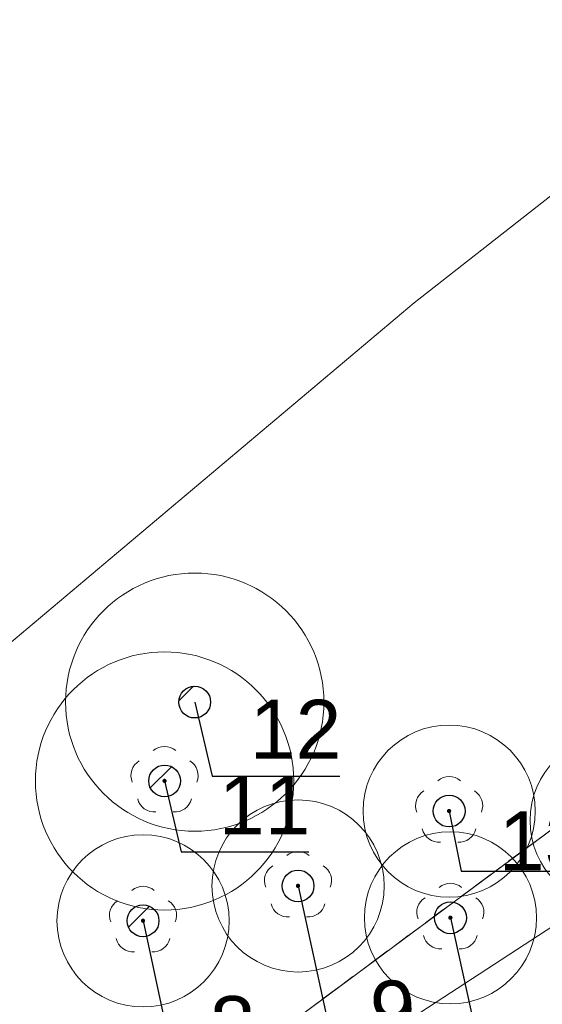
# Model space of a CAD drawing. Header units: metres. Extents: x 6540907 to 6541833, y 5893434 to 5894895.
# Tile 7 of 256: x 6540960 to 6540972, y 5893589 to 5893612. Entities that reach past the tile are written whole.
import ezdxf
from ezdxf import colors
from ezdxf.entities.mleader import LeaderData, LeaderLine
from ezdxf.math import Vec2, Vec3

# ---------------------------------------------------------------- set-up
doc = ezdxf.new("R2010")
doc.units = ezdxf.units.M
doc.header["$MEASUREMENT"] = 0
doc.linetypes.add('219-500', pattern=[0, 0])
doc.linetypes.add('egug-500', pattern=[1, 0.5, -0.5])
doc.layers.get('0').update_dxf_attribs({"color": 2, "linetype": 'CONTINUOUS', "lineweight": 5})
for name, color, linetype, lineweight in [('218-kontur użytku gruntowego', 251, 'CONTINUOUS', 9), ('219-działka ewidencyjna', 152, 'CONTINUOUS', 18), ('drzewo liściaste', 251, 'CONTINUOUS', 9), ('przewód elektroenergetyczny podziemny', 251, 'CONTINUOUS', 9), ('woda stojąca', 251, 'CONTINUOUS', 9), ('z_i_drzewa_liściste_korony', 66, 'CONTINUOUS', 20), ('z_i_drzewa_opis', 7, 'CONTINUOUS', 25)]:
    doc.layers.add(name, color=color, linetype=linetype, lineweight=lineweight)
doc.styles.add('Opisowy', font='arial.ttf')

# ---------------------------------------------------------------- blocks, each defined once
blk = doc.blocks.new('OP021')
at = {"linetype": 'Continuous', "lineweight": 13}
h = blk.add_hatch(color=0, dxfattribs=at)
edge = h.paths.add_edge_path()
edge.add_arc((0, 0), 0.05, 0, 360)
at = {"color": 0, "linetype": 'Continuous', "lineweight": 13}
for centre, start, end in [((0, 0.4), 49.272, 130.728), ((-0.38, 0.124), 121.308, 202.548), ((0.38, 0.124), 337.452, 58.692), ((-0.235, -0.324), 193.221, 274.871), ((0.235, -0.324), 265.129, 346.779)]:
    blk.add_arc(centre, 0.4, start, end, dxfattribs=at)
blk = doc.blocks.new('_None')
blk = doc.blocks.new('punkt')
h = blk.add_hatch()
h.set_pattern_fill('ANSI32', color=256, scale=0.2)
h.set_pattern_definition([(45, (-4781848.87, -5644337.08), (-1.34703841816, 1.34703841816), []), (45, (-4781847.972, -5644337.08), (-1.34703841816, 1.34703841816), [])])
edge = h.paths.add_edge_path()
edge.add_arc((0, 0), 0.243, 0, 360)
blk.add_circle((0, 0), 0.243)

msp = doc.modelspace()

# ---------------------------------------------------------------- linework, layer by layer
at = {"layer": '218-kontur użytku gruntowego', "linetype": 'egug-500', "lineweight": 18, "flags": 128}
for points in [[(6540986.55, 5893603.823), (6540919.14, 5893553.873)], [(6540919.14, 5893553.873), (6540986.55, 5893603.823)]]:
    msp.add_lwpolyline(points, dxfattribs=at)
at = {"layer": '219-działka ewidencyjna', "linetype": '219-500', "lineweight": 18, "flags": 128}
msp.add_lwpolyline([(6540986.55, 5893603.823), (6540919.14, 5893553.873)], dxfattribs=at)
at = {"layer": 'przewód elektroenergetyczny podziemny', "linetype": 'Continuous', "lineweight": 18, "flags": 128}
msp.add_lwpolyline([(6540949.3, 5893575.973), (6540983.91, 5893598.533), (6540995.37, 5893610.173), (6541000.93, 5893619.413), (6541019.64, 5893635.093)], dxfattribs=at)
at = {"layer": 'woda stojąca', "linetype": 'Continuous', "lineweight": 18, "flags": 128}
msp.add_lwpolyline([(6540907.06, 5893551.52), (6540908.8, 5893553.343), (6540915.93, 5893559.893), (6540921.96, 5893564.723), (6540933.44, 5893577.593), (6540944.84, 5893585.783), (6540956.32, 5893594.783), (6540968.69, 5893605.193), (6540976.33, 5893611.183), (6540989.91, 5893626.723), (6540994.84, 5893634.553), (6541002.18, 5893649.033), (6541014.56, 5893655.533), (6541020.38, 5893659.203), (6541022.69, 5893664.113), (6541025.77, 5893665.143), (6541033.93, 5893669.823), (6541046.31, 5893678.023), (6541063.19, 5893689.683), (6541068.21, 5893694.263), (6541072.59, 5893699.483), (6541074.57, 5893702.573), (6541086.39, 5893706.053)], dxfattribs=at)
at = {"layer": 'z_i_drzewa_liściste_korony', "linetype": 'Continuous'}
for centre, radius in [((6540963.591, 5893595.914), 3), ((6540962.891, 5893594.081), 3), ((6540969.501, 5893593.381), 2), ((6540973.381, 5893593.161), 2), ((6540965.991, 5893591.641), 2), ((6540969.531, 5893590.901), 2), ((6540962.391, 5893590.831), 2)]:
    msp.add_circle(centre, radius, dxfattribs=at)

# ---------------------------------------------------------------- block references
at = {"layer": 'drzewo liściaste', "linetype": 'Continuous', "lineweight": 18}
for p in [(6540962.89, 5893594.083), (6540969.5, 5893593.383), (6540969.5, 5893593.383), (6540969.5, 5893593.383), (6540965.99, 5893591.643), (6540965.99, 5893591.643), (6540965.99, 5893591.643), (6540969.53, 5893590.903), (6540969.53, 5893590.903), (6540969.53, 5893590.903), (6540962.39, 5893590.833), (6540962.39, 5893590.833), (6540962.39, 5893590.833)]:
    msp.add_blockref('OP021', p, dxfattribs=at)
at = {"layer": 'z_i_drzewa_opis', "ltscale": 0.01, "xscale": 1.520278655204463, "yscale": 1.520278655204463, "zscale": 1.520278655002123}
for p in [(6540963.591, 5893595.914), (6540962.891, 5893594.081), (6540969.501, 5893593.381), (6540965.991, 5893591.641), (6540969.531, 5893590.901), (6540962.391, 5893590.831)]:
    msp.add_blockref('punkt', p, dxfattribs=at)

# ---------------------------------------------------------------- leaders
at = {"layer": 'z_i_drzewa_opis'}
ml = msp.add_multileader_mtext('Standard', dxfattribs=at)
ml.set_content('12', color=256, style='Opisowy')
ml.set_leader_properties()
ml.set_arrow_properties(name='NONE')
ml.build(insert=Vec2(0, 0))
ml.multileader.update_dxf_attribs({"has_dogleg": 0, "text_left_attachment_type": 6, "text_right_attachment_type": 5, "text_top_attachment_type": 0, "text_bottom_attachment_type": 0, "dogleg_length": 1.914, "arrow_head_size": 7.005})
ctx = ml.context
ctx.base_point, ctx.char_height, ctx.arrow_head_size, ctx.landing_gap_size, ctx.plane_origin = Vec3(6540963.996, 5893594.194), 1.3683, 7.005, 0.876, Vec3(6540957.009, 5893587.937)
ctx.left_attachment, ctx.right_attachment, ctx.attachment_type = 6, 5, 2
notes = []
notes.append((ctx, [(1, (1, 1, 0), (6540960.955, 5893594.194), (1, 0), 3.041, [(0, [(6540963.591, 5893595.914), (6540963.996, 5893594.194), (6540963.996, 5893594.194), (6540963.996, 5893594.194), (6540963.996, 5893594.194), (6540963.996, 5893594.194), (6540963.996, 5893594.194), (6540963.996, 5893594.194), (6540963.996, 5893594.194), (6540963.996, 5893594.194), (6540963.996, 5893594.194), (6540963.996, 5893594.194), (6540963.996, 5893594.194), (6540963.996, 5893594.194), (6540963.996, 5893594.194), (6540963.996, 5893594.194), (6540963.996, 5893594.194), (6540963.996, 5893594.194), (6540963.996, 5893594.194), (6540963.996, 5893594.194), (6540963.996, 5893594.194), (6540963.996, 5893594.194), (6540963.996, 5893594.194), (6540963.996, 5893594.194), (6540963.996, 5893594.194), (6540963.996, 5893594.194), (6540963.996, 5893594.194), (6540963.996, 5893594.194), (6540963.996, 5893594.194), (6540963.996, 5893594.194), (6540963.996, 5893594.194), (6540963.996, 5893594.194), (6540963.996, 5893594.194), (6540963.996, 5893594.194), (6540963.996, 5893594.194), (6540963.996, 5893594.194), (6540963.996, 5893594.194), (6540963.996, 5893594.194), (6540963.996, 5893594.194), (6540963.996, 5893594.194), (6540963.996, 5893594.194), (6540963.996, 5893594.194), (6540963.996, 5893594.194), (6540963.996, 5893594.194), (6540963.996, 5893594.194), (6540963.996, 5893594.194), (6540963.996, 5893594.194), (6540963.996, 5893594.194), (6540963.996, 5893594.194), (6540963.996, 5893594.194), (6540963.996, 5893594.194), (6540963.996, 5893594.194), (6540963.996, 5893594.194), (6540963.996, 5893594.194), (6540963.996, 5893594.194), (6540963.996, 5893594.194), (6540963.996, 5893594.194), (6540963.996, 5893594.194), (6540963.996, 5893594.194), (6540963.996, 5893594.194), (6540963.996, 5893594.194), (6540963.996, 5893594.194), (6540963.996, 5893594.194), (6540963.996, 5893594.194), (6540963.996, 5893594.194), (6540963.996, 5893594.194), (6540963.996, 5893594.194), (6540963.996, 5893594.194), (6540963.996, 5893594.194), (6540963.996, 5893594.194), (6540963.996, 5893594.194), (6540963.996, 5893594.194), (6540963.996, 5893594.194), (6540963.996, 5893594.194), (6540963.996, 5893594.194), (6540963.996, 5893594.194), (6540963.996, 5893594.194), (6540963.996, 5893594.194), (6540963.996, 5893594.194), (6540963.996, 5893594.194), (6540963.996, 5893594.194), (6540963.996, 5893594.194), (6540963.996, 5893594.194), (6540963.996, 5893594.194), (6540963.996, 5893594.194), (6540963.996, 5893594.194), (6540963.996, 5893594.194), (6540963.996, 5893594.194), (6540963.996, 5893594.194), (6540963.996, 5893594.194), (6540963.996, 5893594.194), (6540963.996, 5893594.194), (6540963.996, 5893594.194), (6540963.996, 5893594.194), (6540963.996, 5893594.194), (6540963.996, 5893594.194), (6540963.996, 5893594.194), (6540963.996, 5893594.194), (6540963.996, 5893594.194), (6540963.996, 5893594.194), (6540963.996, 5893594.194), (6540963.996, 5893594.194), (6540963.996, 5893594.194), (6540963.996, 5893594.194), (6540963.996, 5893594.194), (6540963.996, 5893594.194), (6540963.996, 5893594.194), (6540963.996, 5893594.194), (6540963.996, 5893594.194), (6540963.996, 5893594.194), (6540963.996, 5893594.194), (6540963.996, 5893594.194), (6540963.996, 5893594.194), (6540963.996, 5893594.194), (6540963.996, 5893594.194), (6540963.996, 5893594.194), (6540963.996, 5893594.194), (6540963.996, 5893594.194), (6540963.996, 5893594.194), (6540963.996, 5893594.194), (6540963.996, 5893594.194), (6540963.996, 5893594.194), (6540963.996, 5893594.194), (6540963.996, 5893594.194), (6540963.996, 5893594.194), (6540963.996, 5893594.194), (6540963.996, 5893594.194), (6540963.996, 5893594.194)], 256, [])])]))
ctx.mtext.insert, ctx.mtext.flow_direction = Vec3(6540964.871, 5893595.967), 5
ml = msp.add_multileader_mtext('Standard', dxfattribs=at)
ml.set_content('11', color=256, style='Opisowy')
ml.set_leader_properties()
ml.set_arrow_properties(name='NONE')
ml.build(insert=Vec2(0, 0))
ml.multileader.update_dxf_attribs({"has_dogleg": 0, "text_left_attachment_type": 6, "text_right_attachment_type": 5, "text_top_attachment_type": 0, "text_bottom_attachment_type": 0, "dogleg_length": 1.914, "arrow_head_size": 7.005})
ctx = ml.context
ctx.base_point, ctx.char_height, ctx.arrow_head_size, ctx.landing_gap_size, ctx.plane_origin = Vec3(6540963.276, 5893592.435), 1.3683, 7.005, 0.876, Vec3(6540956.308, 5893586.104)
ctx.left_attachment, ctx.right_attachment, ctx.attachment_type = 6, 5, 2
notes.append((ctx, [(1, (1, 1, 0), (6540960.235, 5893592.435), (1, 0), 3.041, [(0, [(6540962.891, 5893594.081), (6540963.276, 5893592.435), (6540963.276, 5893592.435), (6540963.276, 5893592.435), (6540963.276, 5893592.435), (6540963.276, 5893592.435), (6540963.276, 5893592.435), (6540963.276, 5893592.435), (6540963.276, 5893592.435), (6540963.276, 5893592.435), (6540963.276, 5893592.435), (6540963.276, 5893592.435), (6540963.276, 5893592.435), (6540963.276, 5893592.435), (6540963.276, 5893592.435), (6540963.276, 5893592.435), (6540963.276, 5893592.435), (6540963.276, 5893592.435), (6540963.276, 5893592.435), (6540963.276, 5893592.435), (6540963.276, 5893592.435), (6540963.276, 5893592.435), (6540963.276, 5893592.435), (6540963.276, 5893592.435), (6540963.276, 5893592.435), (6540963.276, 5893592.435), (6540963.276, 5893592.435), (6540963.276, 5893592.435), (6540963.276, 5893592.435), (6540963.276, 5893592.435), (6540963.276, 5893592.435), (6540963.276, 5893592.435), (6540963.276, 5893592.435), (6540963.276, 5893592.435), (6540963.276, 5893592.435), (6540963.276, 5893592.435), (6540963.276, 5893592.435), (6540963.276, 5893592.435), (6540963.276, 5893592.435), (6540963.276, 5893592.435), (6540963.276, 5893592.435), (6540963.276, 5893592.435), (6540963.276, 5893592.435), (6540963.276, 5893592.435), (6540963.276, 5893592.435), (6540963.276, 5893592.435), (6540963.276, 5893592.435), (6540963.276, 5893592.435), (6540963.276, 5893592.435), (6540963.276, 5893592.435), (6540963.276, 5893592.435), (6540963.276, 5893592.435), (6540963.276, 5893592.435), (6540963.276, 5893592.435), (6540963.276, 5893592.435), (6540963.276, 5893592.435), (6540963.276, 5893592.435), (6540963.276, 5893592.435), (6540963.276, 5893592.435), (6540963.276, 5893592.435), (6540963.276, 5893592.435), (6540963.276, 5893592.435), (6540963.276, 5893592.435), (6540963.276, 5893592.435), (6540963.276, 5893592.435), (6540963.276, 5893592.435), (6540963.276, 5893592.435), (6540963.276, 5893592.435), (6540963.276, 5893592.435), (6540963.276, 5893592.435), (6540963.276, 5893592.435), (6540963.276, 5893592.435), (6540963.276, 5893592.435), (6540963.276, 5893592.435), (6540963.276, 5893592.435), (6540963.276, 5893592.435), (6540963.276, 5893592.435), (6540963.276, 5893592.435), (6540963.276, 5893592.435), (6540963.276, 5893592.435), (6540963.276, 5893592.435), (6540963.276, 5893592.435), (6540963.276, 5893592.435), (6540963.276, 5893592.435), (6540963.276, 5893592.435), (6540963.276, 5893592.435), (6540963.276, 5893592.435), (6540963.276, 5893592.435), (6540963.276, 5893592.435), (6540963.276, 5893592.435), (6540963.276, 5893592.435), (6540963.276, 5893592.435), (6540963.276, 5893592.435), (6540963.276, 5893592.435), (6540963.276, 5893592.435), (6540963.276, 5893592.435), (6540963.276, 5893592.435), (6540963.276, 5893592.435), (6540963.276, 5893592.435), (6540963.276, 5893592.435), (6540963.276, 5893592.435), (6540963.276, 5893592.435), (6540963.276, 5893592.435), (6540963.276, 5893592.435), (6540963.276, 5893592.435), (6540963.276, 5893592.435), (6540963.276, 5893592.435), (6540963.276, 5893592.435), (6540963.276, 5893592.435), (6540963.276, 5893592.435), (6540963.276, 5893592.435), (6540963.276, 5893592.435), (6540963.276, 5893592.435), (6540963.276, 5893592.435), (6540963.276, 5893592.435), (6540963.276, 5893592.435), (6540963.276, 5893592.435), (6540963.276, 5893592.435), (6540963.276, 5893592.435), (6540963.276, 5893592.435), (6540963.276, 5893592.435), (6540963.276, 5893592.435), (6540963.276, 5893592.435), (6540963.276, 5893592.435), (6540963.276, 5893592.435), (6540963.276, 5893592.435)], 256, [])])]))
ctx.mtext.insert, ctx.mtext.flow_direction = Vec3(6540964.152, 5893594.208), 5
ml = msp.add_multileader_mtext('Standard', dxfattribs=at)
ml.set_content('13', color=256, style='Opisowy')
ml.set_leader_properties()
ml.set_arrow_properties(name='NONE')
ml.build(insert=Vec2(0, 0))
ml.multileader.update_dxf_attribs({"has_dogleg": 0, "text_left_attachment_type": 6, "text_right_attachment_type": 5, "text_top_attachment_type": 0, "text_bottom_attachment_type": 0, "dogleg_length": 1.914, "arrow_head_size": 7.005})
ctx = ml.context
ctx.base_point, ctx.char_height, ctx.arrow_head_size, ctx.landing_gap_size, ctx.plane_origin = Vec3(6540969.78, 5893591.982), 1.3683, 7.005, 0.876, Vec3(6540962.918, 5893585.404)
ctx.left_attachment, ctx.right_attachment, ctx.attachment_type = 6, 5, 2
notes.append((ctx, [(1, (1, 1, 0), (6540966.74, 5893591.982), (1, 0), 3.041, [(0, [(6540969.501, 5893593.381), (6540969.78, 5893591.982), (6540969.78, 5893591.982), (6540969.78, 5893591.982), (6540969.78, 5893591.982), (6540969.78, 5893591.982), (6540969.78, 5893591.982), (6540969.78, 5893591.982), (6540969.78, 5893591.982), (6540969.78, 5893591.982), (6540969.78, 5893591.982), (6540969.78, 5893591.982), (6540969.78, 5893591.982), (6540969.78, 5893591.982), (6540969.78, 5893591.982), (6540969.78, 5893591.982), (6540969.78, 5893591.982), (6540969.78, 5893591.982), (6540969.78, 5893591.982), (6540969.78, 5893591.982), (6540969.78, 5893591.982), (6540969.78, 5893591.982), (6540969.78, 5893591.982), (6540969.78, 5893591.982), (6540969.78, 5893591.982), (6540969.78, 5893591.982), (6540969.78, 5893591.982), (6540969.78, 5893591.982), (6540969.78, 5893591.982), (6540969.78, 5893591.982), (6540969.78, 5893591.982), (6540969.78, 5893591.982), (6540969.78, 5893591.982), (6540969.78, 5893591.982), (6540969.78, 5893591.982), (6540969.78, 5893591.982), (6540969.78, 5893591.982), (6540969.78, 5893591.982), (6540969.78, 5893591.982), (6540969.78, 5893591.982), (6540969.78, 5893591.982), (6540969.78, 5893591.982), (6540969.78, 5893591.982), (6540969.78, 5893591.982), (6540969.78, 5893591.982), (6540969.78, 5893591.982), (6540969.78, 5893591.982), (6540969.78, 5893591.982), (6540969.78, 5893591.982), (6540969.78, 5893591.982), (6540969.78, 5893591.982), (6540969.78, 5893591.982), (6540969.78, 5893591.982), (6540969.78, 5893591.982), (6540969.78, 5893591.982), (6540969.78, 5893591.982), (6540969.78, 5893591.982), (6540969.78, 5893591.982), (6540969.78, 5893591.982), (6540969.78, 5893591.982), (6540969.78, 5893591.982), (6540969.78, 5893591.982), (6540969.78, 5893591.982), (6540969.78, 5893591.982), (6540969.78, 5893591.982), (6540969.78, 5893591.982), (6540969.78, 5893591.982), (6540969.78, 5893591.982), (6540969.78, 5893591.982), (6540969.78, 5893591.982), (6540969.78, 5893591.982), (6540969.78, 5893591.982), (6540969.78, 5893591.982), (6540969.78, 5893591.982), (6540969.78, 5893591.982), (6540969.78, 5893591.982), (6540969.78, 5893591.982), (6540969.78, 5893591.982), (6540969.78, 5893591.982), (6540969.78, 5893591.982), (6540969.78, 5893591.982), (6540969.78, 5893591.982), (6540969.78, 5893591.982), (6540969.78, 5893591.982), (6540969.78, 5893591.982), (6540969.78, 5893591.982), (6540969.78, 5893591.982), (6540969.78, 5893591.982), (6540969.78, 5893591.982), (6540969.78, 5893591.982), (6540969.78, 5893591.982), (6540969.78, 5893591.982), (6540969.78, 5893591.982), (6540969.78, 5893591.982), (6540969.78, 5893591.982), (6540969.78, 5893591.982), (6540969.78, 5893591.982), (6540969.78, 5893591.982), (6540969.78, 5893591.982), (6540969.78, 5893591.982), (6540969.78, 5893591.982), (6540969.78, 5893591.982), (6540969.78, 5893591.982), (6540969.78, 5893591.982), (6540969.78, 5893591.982), (6540969.78, 5893591.982), (6540969.78, 5893591.982), (6540969.78, 5893591.982), (6540969.78, 5893591.982), (6540969.78, 5893591.982), (6540969.78, 5893591.982), (6540969.78, 5893591.982), (6540969.78, 5893591.982), (6540969.78, 5893591.982), (6540969.78, 5893591.982), (6540969.78, 5893591.982), (6540969.78, 5893591.982), (6540969.78, 5893591.982), (6540969.78, 5893591.982), (6540969.78, 5893591.982), (6540969.78, 5893591.982), (6540969.78, 5893591.982), (6540969.78, 5893591.982), (6540969.78, 5893591.982), (6540969.78, 5893591.982), (6540969.78, 5893591.982)], 256, [])])]))
ctx.mtext.insert, ctx.mtext.flow_direction = Vec3(6540970.656, 5893593.374), 5
ml = msp.add_multileader_mtext('Standard', dxfattribs=at)
ml.set_content('14', color=256, style='Opisowy')
ml.set_leader_properties()
ml.set_arrow_properties(name='NONE')
ml.build(insert=Vec2(0, 0))
ml.multileader.update_dxf_attribs({"has_dogleg": 0, "text_left_attachment_type": 6, "text_right_attachment_type": 5, "text_top_attachment_type": 0, "text_bottom_attachment_type": 0, "dogleg_length": 1.914, "arrow_head_size": 7.005})
ctx = ml.context
ctx.base_point, ctx.char_height, ctx.arrow_head_size, ctx.landing_gap_size, ctx.plane_origin = Vec3(6540974.17, 5893589.568), 1.3683, 7.005, 0.876, Vec3(6540966.798, 5893585.184)
ctx.left_attachment, ctx.right_attachment, ctx.attachment_type = 6, 5, 2
notes.append((ctx, [(1, (1, 1, 0), (6540971.129, 5893589.568), (1, 0), 3.041, [(0, [(6540973.381, 5893593.161), (6540974.17, 5893589.568), (6540974.17, 5893589.568), (6540974.17, 5893589.568), (6540974.17, 5893589.568), (6540974.17, 5893589.568), (6540974.17, 5893589.568), (6540974.17, 5893589.568), (6540974.17, 5893589.568), (6540974.17, 5893589.568), (6540974.17, 5893589.568), (6540974.17, 5893589.568), (6540974.17, 5893589.568), (6540974.17, 5893589.568), (6540974.17, 5893589.568), (6540974.17, 5893589.568), (6540974.17, 5893589.568), (6540974.17, 5893589.568), (6540974.17, 5893589.568), (6540974.17, 5893589.568), (6540974.17, 5893589.568), (6540974.17, 5893589.568), (6540974.17, 5893589.568), (6540974.17, 5893589.568), (6540974.17, 5893589.568), (6540974.17, 5893589.568), (6540974.17, 5893589.568), (6540974.17, 5893589.568), (6540974.17, 5893589.568), (6540974.17, 5893589.568), (6540974.17, 5893589.568), (6540974.17, 5893589.568), (6540974.17, 5893589.568), (6540974.17, 5893589.568), (6540974.17, 5893589.568), (6540974.17, 5893589.568), (6540974.17, 5893589.568), (6540974.17, 5893589.568), (6540974.17, 5893589.568), (6540974.17, 5893589.568), (6540974.17, 5893589.568), (6540974.17, 5893589.568), (6540974.17, 5893589.568), (6540974.17, 5893589.568), (6540974.17, 5893589.568), (6540974.17, 5893589.568), (6540974.17, 5893589.568), (6540974.17, 5893589.568), (6540974.17, 5893589.568), (6540974.17, 5893589.568), (6540974.17, 5893589.568), (6540974.17, 5893589.568), (6540974.17, 5893589.568), (6540974.17, 5893589.568), (6540974.17, 5893589.568), (6540974.17, 5893589.568), (6540974.17, 5893589.568), (6540974.17, 5893589.568), (6540974.17, 5893589.568), (6540974.17, 5893589.568), (6540974.17, 5893589.568), (6540974.17, 5893589.568), (6540974.17, 5893589.568), (6540974.17, 5893589.568), (6540974.17, 5893589.568), (6540974.17, 5893589.568), (6540974.17, 5893589.568), (6540974.17, 5893589.568), (6540974.17, 5893589.568), (6540974.17, 5893589.568), (6540974.17, 5893589.568), (6540974.17, 5893589.568), (6540974.17, 5893589.568), (6540974.17, 5893589.568), (6540974.17, 5893589.568), (6540974.17, 5893589.568), (6540974.17, 5893589.568), (6540974.17, 5893589.568), (6540974.17, 5893589.568), (6540974.17, 5893589.568), (6540974.17, 5893589.568), (6540974.17, 5893589.568), (6540974.17, 5893589.568), (6540974.17, 5893589.568), (6540974.17, 5893589.568), (6540974.17, 5893589.568), (6540974.17, 5893589.568), (6540974.17, 5893589.568), (6540974.17, 5893589.568), (6540974.17, 5893589.568), (6540974.17, 5893589.568), (6540974.17, 5893589.568), (6540974.17, 5893589.568), (6540974.17, 5893589.568), (6540974.17, 5893589.568), (6540974.17, 5893589.568), (6540974.17, 5893589.568), (6540974.17, 5893589.568), (6540974.17, 5893589.568), (6540974.17, 5893589.568), (6540974.17, 5893589.568), (6540974.17, 5893589.568), (6540974.17, 5893589.568), (6540974.17, 5893589.568), (6540974.17, 5893589.568), (6540974.17, 5893589.568), (6540974.17, 5893589.568), (6540974.17, 5893589.568), (6540974.17, 5893589.568), (6540974.17, 5893589.568), (6540974.17, 5893589.568), (6540974.17, 5893589.568), (6540974.17, 5893589.568), (6540974.17, 5893589.568), (6540974.17, 5893589.568), (6540974.17, 5893589.568), (6540974.17, 5893589.568), (6540974.17, 5893589.568), (6540974.17, 5893589.568), (6540974.17, 5893589.568), (6540974.17, 5893589.568), (6540974.17, 5893589.568), (6540974.17, 5893589.568), (6540974.17, 5893589.568), (6540974.17, 5893589.568), (6540974.17, 5893589.568)], 256, [])])]))
ctx.mtext.insert, ctx.mtext.flow_direction = Vec3(6540975.045, 5893591.342), 5
ml = msp.add_multileader_mtext('Standard', dxfattribs=at)
ml.set_content('9', color=256, style='Opisowy')
ml.set_leader_properties()
ml.set_arrow_properties(name='NONE')
ml.build(insert=Vec2(0, 0))
ml.multileader.update_dxf_attribs({"has_dogleg": 0, "text_left_attachment_type": 6, "text_right_attachment_type": 5, "text_top_attachment_type": 0, "text_bottom_attachment_type": 0, "dogleg_length": 1.914, "arrow_head_size": 7.005})
ctx = ml.context
ctx.base_point, ctx.char_height, ctx.arrow_head_size, ctx.landing_gap_size, ctx.plane_origin = Vec3(6540966.78, 5893588.048), 1.368, 7.005, 0.876, Vec3(6540959.408, 5893583.664)
ctx.left_attachment, ctx.right_attachment, ctx.attachment_type = 6, 5, 2
notes.append((ctx, [(1, (1, 1, 0), (6540963.739, 5893588.048), (1, 0), 3.041, [(0, [(6540965.991, 5893591.641), (6540966.78, 5893588.048), (6540966.78, 5893588.048), (6540966.78, 5893588.048), (6540966.78, 5893588.048), (6540966.78, 5893588.048), (6540966.78, 5893588.048), (6540966.78, 5893588.048), (6540966.78, 5893588.048), (6540966.78, 5893588.048), (6540966.78, 5893588.048), (6540966.78, 5893588.048), (6540966.78, 5893588.048), (6540966.78, 5893588.048), (6540966.78, 5893588.048), (6540966.78, 5893588.048), (6540966.78, 5893588.048), (6540966.78, 5893588.048), (6540966.78, 5893588.048), (6540966.78, 5893588.048), (6540966.78, 5893588.048), (6540966.78, 5893588.048), (6540966.78, 5893588.048), (6540966.78, 5893588.048), (6540966.78, 5893588.048), (6540966.78, 5893588.048), (6540966.78, 5893588.048), (6540966.78, 5893588.048), (6540966.78, 5893588.048), (6540966.78, 5893588.048), (6540966.78, 5893588.048), (6540966.78, 5893588.048), (6540966.78, 5893588.048), (6540966.78, 5893588.048), (6540966.78, 5893588.048), (6540966.78, 5893588.048), (6540966.78, 5893588.048), (6540966.78, 5893588.048), (6540966.78, 5893588.048), (6540966.78, 5893588.048), (6540966.78, 5893588.048), (6540966.78, 5893588.048), (6540966.78, 5893588.048), (6540966.78, 5893588.048), (6540966.78, 5893588.048), (6540966.78, 5893588.048), (6540966.78, 5893588.048), (6540966.78, 5893588.048), (6540966.78, 5893588.048), (6540966.78, 5893588.048), (6540966.78, 5893588.048), (6540966.78, 5893588.048), (6540966.78, 5893588.048), (6540966.78, 5893588.048), (6540966.78, 5893588.048), (6540966.78, 5893588.048), (6540966.78, 5893588.048), (6540966.78, 5893588.048), (6540966.78, 5893588.048), (6540966.78, 5893588.048), (6540966.78, 5893588.048), (6540966.78, 5893588.048), (6540966.78, 5893588.048), (6540966.78, 5893588.048), (6540966.78, 5893588.048), (6540966.78, 5893588.048), (6540966.78, 5893588.048), (6540966.78, 5893588.048), (6540966.78, 5893588.048), (6540966.78, 5893588.048), (6540966.78, 5893588.048), (6540966.78, 5893588.048), (6540966.78, 5893588.048), (6540966.78, 5893588.048), (6540966.78, 5893588.048), (6540966.78, 5893588.048), (6540966.78, 5893588.048), (6540966.78, 5893588.048), (6540966.78, 5893588.048), (6540966.78, 5893588.048), (6540966.78, 5893588.048), (6540966.78, 5893588.048), (6540966.78, 5893588.048), (6540966.78, 5893588.048), (6540966.78, 5893588.048), (6540966.78, 5893588.048), (6540966.78, 5893588.048), (6540966.78, 5893588.048), (6540966.78, 5893588.048), (6540966.78, 5893588.048), (6540966.78, 5893588.048), (6540966.78, 5893588.048), (6540966.78, 5893588.048), (6540966.78, 5893588.048), (6540966.78, 5893588.048), (6540966.78, 5893588.048), (6540966.78, 5893588.048), (6540966.78, 5893588.048), (6540966.78, 5893588.048), (6540966.78, 5893588.048), (6540966.78, 5893588.048), (6540966.78, 5893588.048), (6540966.78, 5893588.048), (6540966.78, 5893588.048), (6540966.78, 5893588.048), (6540966.78, 5893588.048), (6540966.78, 5893588.048), (6540966.78, 5893588.048), (6540966.78, 5893588.048), (6540966.78, 5893588.048), (6540966.78, 5893588.048), (6540966.78, 5893588.048), (6540966.78, 5893588.048), (6540966.78, 5893588.048), (6540966.78, 5893588.048), (6540966.78, 5893588.048), (6540966.78, 5893588.048), (6540966.78, 5893588.048), (6540966.78, 5893588.048), (6540966.78, 5893588.048), (6540966.78, 5893588.048), (6540966.78, 5893588.048), (6540966.78, 5893588.048), (6540966.78, 5893588.048), (6540966.78, 5893588.048), (6540966.78, 5893588.048)], 256, [])])]))
ctx.mtext.insert, ctx.mtext.flow_direction = Vec3(6540967.655, 5893589.44), 5
ml = msp.add_multileader_mtext('Standard', dxfattribs=at)
ml.set_content('8', color=256, style='Opisowy')
ml.set_leader_properties()
ml.set_arrow_properties(name='NONE')
ml.build(insert=Vec2(0, 0))
ml.multileader.update_dxf_attribs({"has_dogleg": 0, "text_left_attachment_type": 6, "text_right_attachment_type": 5, "text_top_attachment_type": 0, "text_bottom_attachment_type": 0, "dogleg_length": 1.914, "arrow_head_size": 7.005})
ctx = ml.context
ctx.base_point, ctx.char_height, ctx.arrow_head_size, ctx.landing_gap_size, ctx.plane_origin = Vec3(6540963.063, 5893587.69), 1.368, 7.005, 0.876, Vec3(6540955.808, 5893582.854)
ctx.left_attachment, ctx.right_attachment, ctx.attachment_type = 6, 5, 2
notes.append((ctx, [(1, (1, 1, 0), (6540960.022, 5893587.69), (1, 0), 3.041, [(0, [(6540962.391, 5893590.831), (6540963.063, 5893587.69), (6540963.063, 5893587.69), (6540963.063, 5893587.69), (6540963.063, 5893587.69), (6540963.063, 5893587.69), (6540963.063, 5893587.69), (6540963.063, 5893587.69), (6540963.063, 5893587.69), (6540963.063, 5893587.69), (6540963.063, 5893587.69), (6540963.063, 5893587.69), (6540963.063, 5893587.69), (6540963.063, 5893587.69), (6540963.063, 5893587.69), (6540963.063, 5893587.69), (6540963.063, 5893587.69), (6540963.063, 5893587.69), (6540963.063, 5893587.69), (6540963.063, 5893587.69), (6540963.063, 5893587.69), (6540963.063, 5893587.69), (6540963.063, 5893587.69), (6540963.063, 5893587.69), (6540963.063, 5893587.69), (6540963.063, 5893587.69), (6540963.063, 5893587.69), (6540963.063, 5893587.69), (6540963.063, 5893587.69), (6540963.063, 5893587.69), (6540963.063, 5893587.69), (6540963.063, 5893587.69), (6540963.063, 5893587.69), (6540963.063, 5893587.69), (6540963.063, 5893587.69), (6540963.063, 5893587.69), (6540963.063, 5893587.69), (6540963.063, 5893587.69), (6540963.063, 5893587.69), (6540963.063, 5893587.69), (6540963.063, 5893587.69), (6540963.063, 5893587.69), (6540963.063, 5893587.69), (6540963.063, 5893587.69), (6540963.063, 5893587.69), (6540963.063, 5893587.69), (6540963.063, 5893587.69), (6540963.063, 5893587.69), (6540963.063, 5893587.69), (6540963.063, 5893587.69), (6540963.063, 5893587.69), (6540963.063, 5893587.69), (6540963.063, 5893587.69), (6540963.063, 5893587.69), (6540963.063, 5893587.69), (6540963.063, 5893587.69), (6540963.063, 5893587.69), (6540963.063, 5893587.69), (6540963.063, 5893587.69), (6540963.063, 5893587.69), (6540963.063, 5893587.69), (6540963.063, 5893587.69), (6540963.063, 5893587.69), (6540963.063, 5893587.69), (6540963.063, 5893587.69), (6540963.063, 5893587.69), (6540963.063, 5893587.69), (6540963.063, 5893587.69), (6540963.063, 5893587.69), (6540963.063, 5893587.69), (6540963.063, 5893587.69), (6540963.063, 5893587.69), (6540963.063, 5893587.69), (6540963.063, 5893587.69), (6540963.063, 5893587.69), (6540963.063, 5893587.69), (6540963.063, 5893587.69), (6540963.063, 5893587.69), (6540963.063, 5893587.69), (6540963.063, 5893587.69), (6540963.063, 5893587.69), (6540963.063, 5893587.69), (6540963.063, 5893587.69), (6540963.063, 5893587.69), (6540963.063, 5893587.69), (6540963.063, 5893587.69), (6540963.063, 5893587.69), (6540963.063, 5893587.69), (6540963.063, 5893587.69), (6540963.063, 5893587.69), (6540963.063, 5893587.69), (6540963.063, 5893587.69), (6540963.063, 5893587.69), (6540963.063, 5893587.69), (6540963.063, 5893587.69), (6540963.063, 5893587.69), (6540963.063, 5893587.69), (6540963.063, 5893587.69), (6540963.063, 5893587.69), (6540963.063, 5893587.69), (6540963.063, 5893587.69), (6540963.063, 5893587.69), (6540963.063, 5893587.69), (6540963.063, 5893587.69), (6540963.063, 5893587.69), (6540963.063, 5893587.69), (6540963.063, 5893587.69), (6540963.063, 5893587.69), (6540963.063, 5893587.69), (6540963.063, 5893587.69), (6540963.063, 5893587.69), (6540963.063, 5893587.69), (6540963.063, 5893587.69), (6540963.063, 5893587.69), (6540963.063, 5893587.69), (6540963.063, 5893587.69), (6540963.063, 5893587.69), (6540963.063, 5893587.69), (6540963.063, 5893587.69), (6540963.063, 5893587.69), (6540963.063, 5893587.69), (6540963.063, 5893587.69), (6540963.063, 5893587.69), (6540963.063, 5893587.69), (6540963.063, 5893587.69), (6540963.063, 5893587.69)], 256, [])])]))
ctx.mtext.insert, ctx.mtext.flow_direction = Vec3(6540963.938, 5893589.081), 5
ml = msp.add_multileader_mtext('Standard', dxfattribs=at)
ml.set_content('10', color=256, style='Opisowy')
ml.set_leader_properties()
ml.set_arrow_properties(name='NONE')
ml.build(insert=Vec2(0, 0))
ml.multileader.update_dxf_attribs({"has_dogleg": 0, "text_left_attachment_type": 6, "text_right_attachment_type": 5, "text_top_attachment_type": 0, "text_bottom_attachment_type": 0, "dogleg_length": 1.914, "arrow_head_size": 7.005})
ctx = ml.context
ctx.base_point, ctx.char_height, ctx.arrow_head_size, ctx.landing_gap_size, ctx.plane_origin = Vec3(6540970.32, 5893587.308), 1.3683, 7.005, 0.876, Vec3(6540962.948, 5893582.924)
ctx.left_attachment, ctx.right_attachment, ctx.attachment_type = 6, 5, 2
notes.append((ctx, [(1, (1, 1, 0), (6540967.279, 5893587.308), (1, 0), 3.041, [(0, [(6540969.531, 5893590.901), (6540970.32, 5893587.308), (6540970.32, 5893587.308), (6540970.32, 5893587.308), (6540970.32, 5893587.308), (6540970.32, 5893587.308), (6540970.32, 5893587.308), (6540970.32, 5893587.308), (6540970.32, 5893587.308), (6540970.32, 5893587.308), (6540970.32, 5893587.308), (6540970.32, 5893587.308), (6540970.32, 5893587.308), (6540970.32, 5893587.308), (6540970.32, 5893587.308), (6540970.32, 5893587.308), (6540970.32, 5893587.308), (6540970.32, 5893587.308), (6540970.32, 5893587.308), (6540970.32, 5893587.308), (6540970.32, 5893587.308), (6540970.32, 5893587.308), (6540970.32, 5893587.308), (6540970.32, 5893587.308), (6540970.32, 5893587.308), (6540970.32, 5893587.308), (6540970.32, 5893587.308), (6540970.32, 5893587.308), (6540970.32, 5893587.308), (6540970.32, 5893587.308), (6540970.32, 5893587.308), (6540970.32, 5893587.308), (6540970.32, 5893587.308), (6540970.32, 5893587.308), (6540970.32, 5893587.308), (6540970.32, 5893587.308), (6540970.32, 5893587.308), (6540970.32, 5893587.308), (6540970.32, 5893587.308), (6540970.32, 5893587.308), (6540970.32, 5893587.308), (6540970.32, 5893587.308), (6540970.32, 5893587.308), (6540970.32, 5893587.308), (6540970.32, 5893587.308), (6540970.32, 5893587.308), (6540970.32, 5893587.308), (6540970.32, 5893587.308), (6540970.32, 5893587.308), (6540970.32, 5893587.308), (6540970.32, 5893587.308), (6540970.32, 5893587.308), (6540970.32, 5893587.308), (6540970.32, 5893587.308), (6540970.32, 5893587.308), (6540970.32, 5893587.308), (6540970.32, 5893587.308), (6540970.32, 5893587.308), (6540970.32, 5893587.308), (6540970.32, 5893587.308), (6540970.32, 5893587.308), (6540970.32, 5893587.308), (6540970.32, 5893587.308), (6540970.32, 5893587.308), (6540970.32, 5893587.308), (6540970.32, 5893587.308), (6540970.32, 5893587.308), (6540970.32, 5893587.308), (6540970.32, 5893587.308), (6540970.32, 5893587.308), (6540970.32, 5893587.308), (6540970.32, 5893587.308), (6540970.32, 5893587.308), (6540970.32, 5893587.308), (6540970.32, 5893587.308), (6540970.32, 5893587.308), (6540970.32, 5893587.308), (6540970.32, 5893587.308), (6540970.32, 5893587.308), (6540970.32, 5893587.308), (6540970.32, 5893587.308), (6540970.32, 5893587.308), (6540970.32, 5893587.308), (6540970.32, 5893587.308), (6540970.32, 5893587.308), (6540970.32, 5893587.308), (6540970.32, 5893587.308), (6540970.32, 5893587.308), (6540970.32, 5893587.308), (6540970.32, 5893587.308), (6540970.32, 5893587.308), (6540970.32, 5893587.308), (6540970.32, 5893587.308), (6540970.32, 5893587.308), (6540970.32, 5893587.308), (6540970.32, 5893587.308), (6540970.32, 5893587.308), (6540970.32, 5893587.308), (6540970.32, 5893587.308), (6540970.32, 5893587.308), (6540970.32, 5893587.308), (6540970.32, 5893587.308), (6540970.32, 5893587.308), (6540970.32, 5893587.308), (6540970.32, 5893587.308), (6540970.32, 5893587.308), (6540970.32, 5893587.308), (6540970.32, 5893587.308), (6540970.32, 5893587.308), (6540970.32, 5893587.308), (6540970.32, 5893587.308), (6540970.32, 5893587.308), (6540970.32, 5893587.308), (6540970.32, 5893587.308), (6540970.32, 5893587.308), (6540970.32, 5893587.308), (6540970.32, 5893587.308), (6540970.32, 5893587.308), (6540970.32, 5893587.308), (6540970.32, 5893587.308), (6540970.32, 5893587.308), (6540970.32, 5893587.308), (6540970.32, 5893587.308), (6540970.32, 5893587.308), (6540970.32, 5893587.308), (6540970.32, 5893587.308)], 256, [])])]))
ctx.mtext.insert, ctx.mtext.flow_direction = Vec3(6540971.195, 5893588.7), 5
for ctx, leaders in notes:
    for number, flags, end, landing, length, lines in leaders:
        leader = LeaderData()
        leader.index, (leader.has_last_leader_line, leader.has_dogleg_vector, leader.attachment_direction) = number, flags
        leader.last_leader_point, leader.dogleg_vector, leader.dogleg_length = Vec3(end), Vec3(landing), length
        for number, points, colour, breaks in lines:
            line = LeaderLine()
            line.index, line.vertices, line.color, line.breaks = number, Vec3.list(points), colors.encode_raw_color(colour), breaks
            leader.lines.append(line)
        ctx.leaders.append(leader)

doc.saveas('drawing.dxf')
